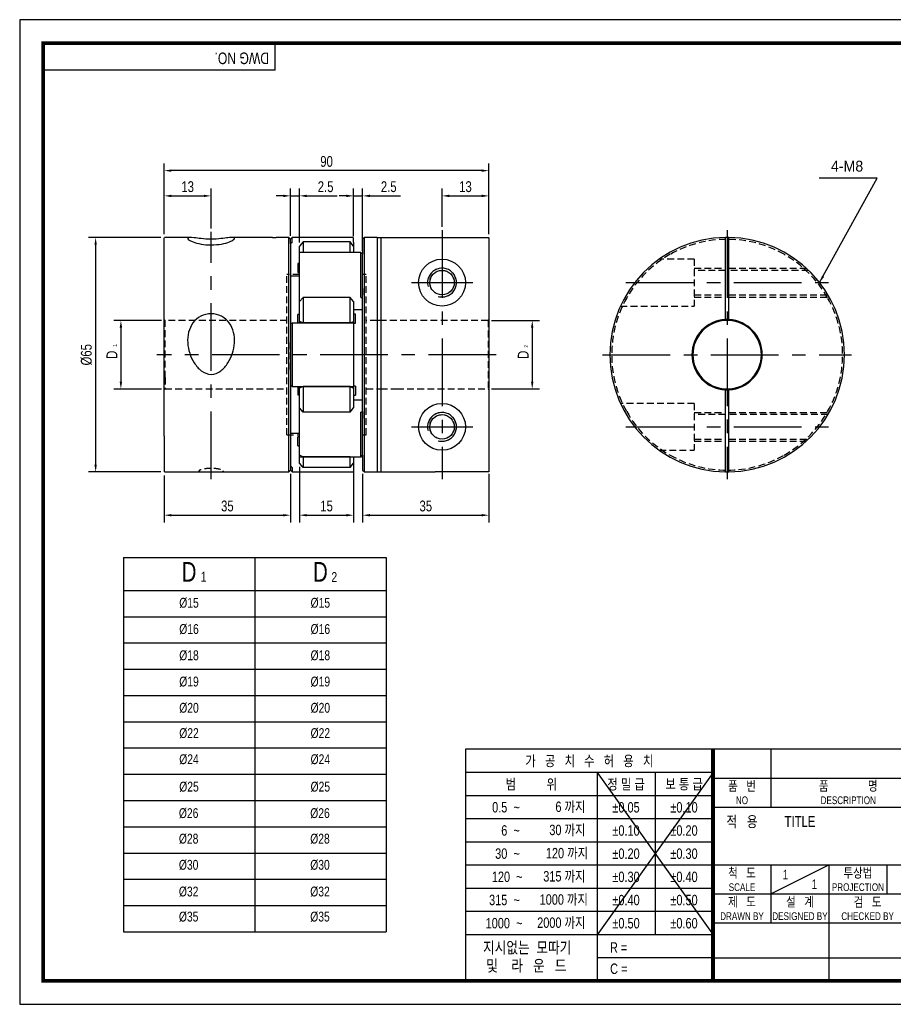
# Model space of a CAD drawing. Header units: millimetres. Extents: x 0 to 386, y 0 to 273.
# Tile 1 of 2: x 0 to 242, y 0 to 273. Entities that reach past the tile are written whole.
import ezdxf
from ezdxf.enums import TextEntityAlignment as Align

# ---------------------------------------------------------------- set-up
doc = ezdxf.new("R2010")
doc.units = ezdxf.units.MM
doc.header["$LTSCALE"] = 15
for name, pattern in [('CENTER', [2, 1.25, -0.25, 0.25, -0.25]), ('CENTER2', [1.125, 0.75, -0.125, 0.125, -0.125]), ('DASHED', [0.75, 0.5, -0.25]), ('HIDDEN', [0.375, 0.25, -0.125]), ('HIDDEN2', [0.1875, 0.125, -0.0625]), ('PHANTOM2', [1.25, 0.625, -0.125, 0.125, -0.125, 0.125, -0.125])]:
    doc.linetypes.add(name, pattern=pattern)
doc.layers.get('0').update_dxf_attribs({"linetype": 'CONTINUOUS'})
doc.layers.get('Defpoints').update_dxf_attribs({"linetype": 'CONTINUOUS'})
for name, color, linetype in [('BM', 2, 'CONTINUOUS'), ('C', 1, 'CENTER2'), ('CT', 1, 'CENTER'), ('D', 7, 'CONTINUOUS'), ('DIM', 7, 'CONTINUOUS'), ('H', 3, 'HIDDEN'), ('HD', 4, 'DASHED'), ('P', 4, 'PHANTOM2')]:
    doc.layers.add(name, color=color, linetype=linetype)
doc.styles.get("Standard").update_dxf_attribs({"font": 'Gulim.ttf', "width": 0.8, "height": 3})
doc.dimstyles.new('LIM', dxfattribs={"dimtxt": 2, "dimasz": 2, "dimexe": 2, "dimexo": 1, "dimgap": 1, "dimtad": 1, "dimdec": 3, "dimzin": 9, "dimdsep": 46, "dimtxsty": 'Standard', "dimcen": 3, "dimclrd": 1, "dimclre": 1, "dimadec": 0, "dimazin": 0, "dimtfac": 1, "dimtdec": 3, "dimtmove": 0, "dimatfit": 3, "dimfxl": 0, "dimtolj": 1, "dimtzin": 0, "dimarcsym": 0})

# ---------------------------------------------------------------- blocks, each defined once
blk = doc.blocks.new('*D8')
at = {"layer": 'Defpoints', "color": 0}
for p in [(95.05, 148.1), (130.05, 148.1), (130.05, 135.61)]:
    blk.add_point(p, dxfattribs=at)
at = {"layer": 'DIM', "color": 1, "lineweight": -2}
for p, q in [((95.05, 147.1), (95.05, 133.61)), ((130.05, 147.1), (130.05, 133.61)), ((97.05, 135.61), (128.05, 135.61))]:
    blk.add_line(p, q, dxfattribs=at)
at = {"layer": 'DIM', "color": 1}
for points in [[(97.05, 135.94), (97.05, 135.28), (95.05, 135.61)], [(128.05, 135.94), (128.05, 135.28), (130.05, 135.61)]]:
    blk.add_solid(points, dxfattribs=at)
at = {"layer": 'DIM', "color": 0, "insert": (112.55, 138.15), "char_height": 3, "attachment_point": 5}
blk.add_mtext('\\A1;35', dxfattribs=at)
blk = doc.blocks.new('*D9')
at = {"layer": 'Defpoints', "color": 0}
for p in [(77.55, 150), (92.55, 149.99), (92.55, 135.61)]:
    blk.add_point(p, dxfattribs=at)
at = {"layer": 'DIM', "color": 1, "lineweight": -2}
for p, q in [((77.55, 149), (77.55, 133.61)), ((92.55, 148.99), (92.55, 133.61)), ((79.55, 135.61), (90.55, 135.61))]:
    blk.add_line(p, q, dxfattribs=at)
at = {"layer": 'DIM', "color": 1}
for points in [[(79.55, 135.94), (79.55, 135.28), (77.55, 135.61)], [(90.55, 135.94), (90.55, 135.28), (92.55, 135.61)]]:
    blk.add_solid(points, dxfattribs=at)
at = {"layer": 'DIM', "color": 0, "insert": (85.05, 138.15), "char_height": 3, "attachment_point": 5}
blk.add_mtext('\\A1;15', dxfattribs=at)
blk = doc.blocks.new('*D10')
at = {"layer": 'Defpoints', "color": 0}
for p in [(40.05, 147.65), (75.05, 148.1), (75.05, 135.61)]:
    blk.add_point(p, dxfattribs=at)
at = {"layer": 'DIM', "color": 1, "lineweight": -2}
for p, q in [((40.05, 146.65), (40.05, 133.61)), ((75.05, 147.1), (75.05, 133.61)), ((42.05, 135.61), (73.05, 135.61))]:
    blk.add_line(p, q, dxfattribs=at)
at = {"layer": 'DIM', "color": 1}
for points in [[(42.05, 135.94), (42.05, 135.28), (40.05, 135.61)], [(73.05, 135.94), (73.05, 135.28), (75.05, 135.61)]]:
    blk.add_solid(points, dxfattribs=at)
at = {"layer": 'DIM', "color": 0, "insert": (57.55, 138.15), "char_height": 3, "attachment_point": 5}
blk.add_mtext('\\A1;35', dxfattribs=at)
blk = doc.blocks.new('*D11')
at = {"layer": 'Defpoints', "color": 0}
for p in [(40.1, 212.6), (21.05, 147.6), (40.1, 147.6)]:
    blk.add_point(p, dxfattribs=at)
at = {"layer": 'DIM', "color": 1, "lineweight": -2}
for p, q in [((39.1, 212.6), (19.05, 212.6)), ((21.05, 210.6), (21.05, 149.6)), ((39.1, 147.6), (19.05, 147.6))]:
    blk.add_line(p, q, dxfattribs=at)
at = {"layer": 'DIM', "color": 1}
for points in [[(20.71, 210.6), (21.38, 210.6), (21.05, 212.6)], [(20.71, 149.6), (21.38, 149.6), (21.05, 147.6)]]:
    blk.add_solid(points, dxfattribs=at)
at = {"layer": 'DIM', "color": 0, "insert": (18.51, 180.1), "char_height": 3, "attachment_point": 5, "rotation": 90}
blk.add_mtext('\\A1;%%C65', dxfattribs=at)
blk = doc.blocks.new('*D12')
at = {"layer": 'Defpoints', "color": 0}
for p in [(40.3, 189.6), (28.05, 170.6), (40.3, 170.6)]:
    blk.add_point(p, dxfattribs=at)
at = {"layer": 'DIM', "color": 1, "lineweight": -2}
for p, q in [((39.3, 189.6), (26.05, 189.6)), ((28.05, 187.6), (28.05, 172.6)), ((39.3, 170.6), (26.05, 170.6))]:
    blk.add_line(p, q, dxfattribs=at)
at = {"layer": 'DIM', "color": 1}
for points in [[(27.71, 187.6), (28.38, 187.6), (28.05, 189.6)], [(27.71, 172.6), (28.38, 172.6), (28.05, 170.6)]]:
    blk.add_solid(points, dxfattribs=at)
at = {"layer": 'DIM', "color": 0, "insert": (25.55, 180.1), "char_height": 3, "attachment_point": 5, "rotation": 90}
blk.add_mtext('\\A1;D', dxfattribs=at)
blk = doc.blocks.new('*D13')
at = {"layer": 'Defpoints', "color": 0}
for p in [(40.05, 231.15), (40.05, 212.55), (130.05, 212.55)]:
    blk.add_point(p, dxfattribs=at)
at = {"layer": 'DIM', "color": 1, "lineweight": -2}
for p, q in [((40.05, 213.55), (40.05, 233.15)), ((130.05, 213.55), (130.05, 233.15)), ((128.05, 231.15), (42.05, 231.15))]:
    blk.add_line(p, q, dxfattribs=at)
at = {"layer": 'DIM', "color": 1}
for points in [[(42.05, 231.48), (42.05, 230.81), (40.05, 231.15)], [(128.05, 231.48), (128.05, 230.81), (130.05, 231.15)]]:
    blk.add_solid(points, dxfattribs=at)
at = {"layer": 'DIM', "color": 0, "insert": (85.05, 233.68), "char_height": 3, "attachment_point": 5}
blk.add_mtext('\\A1;90', dxfattribs=at)
blk = doc.blocks.new('*D14')
at = {"layer": 'Defpoints', "color": 0}
for p in [(95.05, 224.15), (92.55, 211.96), (95.05, 207.95)]:
    blk.add_point(p, dxfattribs=at)
at = {"layer": 'DIM', "color": 1, "lineweight": -2}
for p, q in [((90.55, 224.15), (88.55, 224.15)), ((92.55, 212.96), (92.55, 226.15)), ((92.55, 224.15), (95.05, 224.15)), ((95.05, 208.95), (95.05, 226.15)), ((97.05, 224.15), (105.51, 224.15))]:
    blk.add_line(p, q, dxfattribs=at)
at = {"layer": 'DIM', "color": 1}
for points in [[(90.55, 224.48), (90.55, 223.81), (92.55, 224.15)], [(97.05, 224.48), (97.05, 223.81), (95.05, 224.15)]]:
    blk.add_solid(points, dxfattribs=at)
at = {"layer": 'DIM', "color": 0, "insert": (102.28, 226.68), "char_height": 3, "attachment_point": 5}
blk.add_mtext('\\A1;2.5', dxfattribs=at)
blk = doc.blocks.new('*D15')
at = {"layer": 'Defpoints', "color": 0}
for p in [(77.55, 224.15), (75.05, 212.1), (77.55, 210.21)]:
    blk.add_point(p, dxfattribs=at)
at = {"layer": 'DIM', "color": 1, "lineweight": -2}
for p, q in [((73.05, 224.15), (71.05, 224.15)), ((75.05, 213.1), (75.05, 226.15)), ((75.05, 224.15), (77.55, 224.15)), ((77.55, 211.21), (77.55, 226.15)), ((79.55, 224.15), (88.01, 224.15))]:
    blk.add_line(p, q, dxfattribs=at)
at = {"layer": 'DIM', "color": 1}
for points in [[(73.05, 224.48), (73.05, 223.81), (75.05, 224.15)], [(79.55, 224.48), (79.55, 223.81), (77.55, 224.15)]]:
    blk.add_solid(points, dxfattribs=at)
at = {"layer": 'DIM', "color": 0, "insert": (84.78, 226.68), "char_height": 3, "attachment_point": 5}
blk.add_mtext('\\A1;2.5', dxfattribs=at)
blk = doc.blocks.new('*D16')
at = {"layer": 'Defpoints', "color": 0}
for p in [(53.05, 224.15), (53.05, 214.15), (40.05, 212.55)]:
    blk.add_point(p, dxfattribs=at)
at = {"layer": 'DIM', "color": 1, "lineweight": -2}
for p, q in [((40.05, 213.55), (40.05, 226.15)), ((42.05, 224.15), (51.05, 224.15)), ((53.05, 215.15), (53.05, 226.15))]:
    blk.add_line(p, q, dxfattribs=at)
at = {"layer": 'DIM', "color": 1}
for points in [[(42.05, 224.48), (42.05, 223.81), (40.05, 224.15)], [(51.05, 224.48), (51.05, 223.81), (53.05, 224.15)]]:
    blk.add_solid(points, dxfattribs=at)
at = {"layer": 'DIM', "color": 0, "insert": (46.55, 226.69), "char_height": 3, "attachment_point": 5}
blk.add_mtext('\\A1;13', dxfattribs=at)
blk = doc.blocks.new('*D17')
at = {"layer": 'Defpoints', "color": 0}
for p in [(129.8, 189.59), (129.8, 170.62), (142.05, 170.62)]:
    blk.add_point(p, dxfattribs=at)
at = {"layer": 'DIM', "color": 1, "lineweight": -2}
for p, q in [((130.8, 189.59), (144.05, 189.59)), ((142.05, 187.59), (142.05, 172.62)), ((130.8, 170.62), (144.05, 170.62))]:
    blk.add_line(p, q, dxfattribs=at)
at = {"layer": 'DIM', "color": 1}
for points in [[(141.71, 187.59), (142.38, 187.59), (142.05, 189.59)], [(141.71, 172.62), (142.38, 172.62), (142.05, 170.62)]]:
    blk.add_solid(points, dxfattribs=at)
at = {"layer": 'DIM', "color": 0, "insert": (139.55, 180.1), "char_height": 3, "attachment_point": 5, "rotation": 90}
blk.add_mtext('\\A1;D', dxfattribs=at)
blk = doc.blocks.new('*D18')
at = {"layer": 'Defpoints', "color": 0}
for p in [(130.05, 224.15), (117.05, 214.6), (130.05, 212.55)]:
    blk.add_point(p, dxfattribs=at)
at = {"layer": 'DIM', "color": 1, "lineweight": -2}
for p, q in [((117.05, 215.6), (117.05, 226.15)), ((119.05, 224.15), (128.05, 224.15)), ((130.05, 213.55), (130.05, 226.15))]:
    blk.add_line(p, q, dxfattribs=at)
at = {"layer": 'DIM', "color": 1}
for points in [[(119.05, 224.48), (119.05, 223.81), (117.05, 224.15)], [(128.05, 224.48), (128.05, 223.81), (130.05, 224.15)]]:
    blk.add_solid(points, dxfattribs=at)
at = {"layer": 'DIM', "color": 0, "insert": (123.55, 226.69), "char_height": 3, "attachment_point": 5}
blk.add_mtext('\\A1;13', dxfattribs=at)

msp = doc.modelspace()

# ---------------------------------------------------------------- linework, layer by layer
for p, q in [((70.7682, 259.002), (70.7682, 266.5)), ((70.7682, 259.002), (6.5, 259.002)), ((28.723, 123.8506), (101.523, 123.8506)), ((28.723, 123.8506), (28.723, 56.5106)), ((101.523, 123.8506), (101.523, 20.0989)), ((123.5985, 70.7682), (123.5985, 6.5)), ((192.1512, 70.7682), (123.5985, 70.7682)), ((379.6, 70.7682), (192.1512, 70.7682)), ((192.1512, 70.7682), (192.1512, 6.5)), ((208.2182, 70.7682), (208.2182, 54.7011)), ((192.1512, 64.2583), (123.5985, 64.2583)), ((192.1512, 64.2583), (160.0171, 19.2706)), ((160.0171, 64.2583), (192.1512, 19.2706)), ((160.0171, 64.2583), (160.0171, 6.5)), ((176.0841, 64.2583), (176.0841, 19.2706)), ((192.1512, 62.7346), (379.6, 62.7346)), ((192.1512, 57.8315), (123.5985, 57.8315)), ((192.1512, 54.7011), (379.6, 54.7011)), ((192.1512, 51.4047), (123.5985, 51.4047)), ((192.1512, 44.9779), (123.5985, 44.9779)), ((192.1512, 38.5511), (123.5985, 38.5511)), ((192.1512, 38.6341), (379.6, 38.6341)), ((208.2182, 30.6006), (224.2853, 38.6341)), ((208.2182, 38.6341), (208.2182, 22.567)), ((224.2853, 38.6341), (224.2853, 6.5)), ((240.3523, 38.6341), (240.3523, 30.6006)), ((192.1512, 32.1242), (123.5985, 32.1242)), ((192.1512, 30.6006), (288.5534, 30.6006)), ((192.1512, 25.6974), (123.5985, 25.6974)), ((192.1512, 22.567), (379.6, 22.567)), ((192.1512, 19.2706), (123.5985, 19.2706)), ((192.1512, 12.8438), (160.0171, 12.8438)), ((192.1512, 12.8438), (288.5534, 12.8438))]:
    msp.add_line(p, q)
at = {"color": 4}
for p, q in [((65.123, 123.8506), (65.123, 20.0989)), ((28.723, 114.7506), (101.523, 114.7506))]:
    msp.add_line(p, q, dxfattribs=at)
at = {"color": 1}
for p, q in [((28.723, 107.4706), (101.523, 107.4706)), ((28.723, 100.1906), (101.523, 100.1906)), ((28.723, 92.9106), (101.523, 92.9106)), ((28.723, 85.6306), (101.523, 85.6306)), ((28.723, 78.3506), (101.523, 78.3506)), ((28.723, 71.0706), (101.523, 71.0706)), ((28.723, 63.7906), (101.523, 63.7906)), ((28.723, 56.5106), (101.523, 56.5106)), ((28.9616, 56.5106), (101.523, 56.5106)), ((28.723, 49.2306), (101.523, 49.2306)), ((28.723, 41.9506), (101.523, 41.9506)), ((28.723, 34.6667), (101.523, 34.6667)), ((28.723, 27.3828), (101.523, 27.3828))]:
    msp.add_line(p, q, dxfattribs=at)
at = {"color": 0}
msp.add_line((28.723, 20.0989), (101.523, 20.0989), dxfattribs=at)
msp.add_lwpolyline([(386.1, 273), (0, 273), (0, 0), (386.1, 0)], close=True)
msp.add_lwpolyline([(379.6, 266.5, 1.04, 1.04, 0), (6.5, 266.5, 1.04, 1.04, 0), (6.5, 6.5, 1.04, 1.04, 0), (379.6, 6.5, 1.04, 1.04, 0)], format="xyseb", close=True)
at = {"const_width": 1.0711}
msp.add_lwpolyline([(192.1512, 6.5), (192.1512, 70.7682)], dxfattribs=at)
at = {"layer": 'BM', "linetype": 'Continuous'}
for p, q in [((40.0483, 157.5146), (40.0483, 212.5539)), ((47.2845, 212.6039), (40.0983, 212.6039)), ((70.0483, 212.6039), (58.8131, 212.6039)), ((74.5483, 212.6039), (71.0483, 212.6039)), ((74.5483, 147.6039), (74.5483, 212.6039)), ((75.0483, 212.1039), (74.5483, 212.6039)), ((75.5483, 212.6039), (75.0483, 212.1039)), ((75.0483, 210.9451), (75.0483, 212.1039)), ((75.4848, 211.3329), (75.0483, 210.9451)), ((75.0483, 210.9451), (75.0483, 188.6372)), ((92.4983, 212.6039), (75.5483, 212.6039)), ((75.5483, 211.4071), (75.5483, 212.6039)), ((78.5483, 211.3893), (77.5483, 210.2119)), ((77.5483, 208.374), (77.5483, 210.2119)), ((78.5483, 211.3893), (78.5483, 208.45)), ((91.5483, 211.3893), (78.5483, 211.3893)), ((91.5483, 208.45), (91.5483, 211.3893)), ((92.5483, 210.2119), (91.5483, 211.3893)), ((92.5483, 211.3589), (92.5483, 212.5539)), ((92.5483, 211.3589), (92.5483, 210.2273)), ((92.5483, 210.2119), (92.5483, 208.424)), ((95.5483, 212.6039), (95.0483, 212.1039)), ((95.0483, 212.1039), (95.0483, 207.9459)), ((95.5483, 147.6039), (95.5483, 212.6039)), ((99.0483, 212.6039), (95.5483, 212.6039)), ((99.0483, 212.6039), (99.0483, 147.6039)), ((99.0483, 212.6001), (100.0483, 212.6001)), ((100.0483, 212.6001), (129.9983, 212.6001)), ((100.0483, 212.6001), (100.0483, 147.6039)), ((130.0483, 212.55), (130.0483, 147.6578)), ((195.5705, 212.6001), (195.5705, 212.55)), ((195.5705, 189.8411), (195.5705, 212.55)), ((196.5705, 212.55), (196.5705, 212.6001)), ((196.5705, 189.8411), (196.5705, 212.55)), ((77.5483, 196.035), (77.5483, 208.374)), ((94.555, 208.424), (77.5983, 208.424)), ((78.5483, 208.45), (78.4973, 208.424)), ((91.5483, 208.45), (78.5483, 208.45)), ((91.5993, 208.424), (91.5483, 208.45)), ((94.5483, 196.0596), (94.5483, 208.4176)), ((94.6119, 208.3858), (95.0483, 207.9459)), ((95.0483, 195.878), (95.0483, 207.9459)), ((75.0483, 201.9749), (77.5483, 201.9749)), ((77.5483, 194.8454), (77.5483, 196.035)), ((78.5483, 196.002), (77.5483, 194.8454)), ((77.5483, 189.3643), (77.5483, 194.8454)), ((91.5483, 196.002), (78.5483, 196.002)), ((78.5483, 196.002), (78.5483, 188.906)), ((91.5483, 188.906), (91.5483, 196.002)), ((92.5483, 194.8454), (91.5483, 196.002)), ((92.5483, 194.8454), (92.5483, 189.3643)), ((95.0483, 195.878), (94.6119, 195.9864)), ((95.0483, 164.3298), (95.0483, 195.878)), ((77.5483, 191.2534), (77.0483, 191.2534)), ((77.0483, 188.8789), (77.0483, 191.2534)), ((92.5483, 192.6594), (95.0483, 192.6594)), ((93.0483, 191.3539), (92.5483, 191.3539)), ((93.0483, 188.8539), (93.0483, 191.3539)), ((75.0483, 188.6372), (75.4848, 188.8716)), ((75.0483, 188.6372), (75.0483, 171.5706)), ((92.4983, 188.8789), (75.5117, 188.8789)), ((75.5483, 188.8423), (75.5483, 171.3655)), ((78.5483, 188.906), (77.5483, 189.3643)), ((77.5483, 188.8789), (77.5483, 189.3643)), ((91.5483, 188.906), (78.5483, 188.906)), ((78.5483, 188.906), (78.5483, 188.8789)), ((91.5483, 188.906), (92.5483, 189.3643)), ((91.5483, 188.8789), (91.5483, 188.906)), ((92.5483, 189.3643), (92.5483, 188.8289)), ((92.5483, 188.8539), (93.0483, 188.8539)), ((92.5483, 188.8289), (92.5483, 171.3789)), ((100.0483, 189.5907), (99.0483, 189.5907)), ((195.5705, 189.8411), (195.5705, 189.5907)), ((196.5705, 189.5907), (196.5705, 189.8411)), ((75.0483, 171.5706), (75.0483, 149.2627)), ((75.4848, 171.3362), (75.0483, 171.5706)), ((75.5114, 171.3289), (92.4983, 171.3289)), ((77.0483, 171.3289), (77.0483, 168.9544)), ((77.5483, 170.8435), (77.5483, 171.3289)), ((78.5483, 171.3018), (77.5483, 170.8435)), ((77.5483, 165.3624), (77.5483, 170.8435)), ((78.5483, 171.3289), (78.5483, 171.3018)), ((91.5483, 171.3018), (78.5483, 171.3018)), ((78.5483, 171.3018), (78.5483, 164.2058)), ((91.5483, 171.3018), (91.5483, 171.3289)), ((91.5483, 164.2058), (91.5483, 171.3018)), ((91.5483, 171.3018), (92.5483, 170.8435)), ((92.5483, 171.3789), (92.5483, 170.8435)), ((93.0483, 171.3539), (92.5483, 171.3539)), ((92.5483, 170.8435), (92.5483, 165.3624)), ((93.0483, 171.3539), (93.0483, 168.8539)), ((99.0483, 170.6171), (100.0483, 170.6171)), ((195.5705, 170.6171), (195.5705, 170.3667)), ((195.5705, 147.6578), (195.5705, 170.3667)), ((196.5705, 170.3667), (196.5705, 170.6171)), ((196.5705, 147.6578), (196.5705, 170.3667)), ((77.0483, 168.9544), (77.5483, 168.9544)), ((92.5483, 168.8539), (93.0483, 168.8539)), ((95.0483, 167.5484), (92.5483, 167.5484)), ((78.5483, 164.2058), (77.5483, 165.3624)), ((77.5483, 164.1728), (77.5483, 165.3559)), ((77.5483, 151.8337), (77.5483, 164.1728)), ((91.5483, 164.2058), (78.5483, 164.2058)), ((91.5483, 164.2058), (92.5483, 165.3624)), ((94.5483, 151.7902), (94.5483, 164.1482)), ((94.6119, 164.2214), (95.0483, 164.3298)), ((95.0483, 152.2619), (95.0483, 164.3298)), ((40.0483, 157.5146), (40.0483, 156.8075)), ((40.0483, 156.8075), (40.0483, 147.6539)), ((77.5483, 158.2329), (75.0483, 158.2329)), ((77.5483, 157.3123), (77.0483, 157.3123)), ((77.0483, 154.8123), (77.0483, 157.3123)), ((77.0483, 154.8123), (77.5483, 154.8123)), ((77.5483, 149.9958), (77.5483, 151.8337)), ((77.5983, 151.7837), (94.5547, 151.7837)), ((78.5483, 151.7578), (78.4973, 151.7837)), ((91.5483, 151.7578), (78.5483, 151.7578)), ((78.5483, 151.7578), (78.5483, 148.8185)), ((91.5483, 151.7578), (91.5993, 151.7837)), ((91.5483, 148.8185), (91.5483, 151.7578)), ((92.5483, 151.7837), (92.5483, 149.9958)), ((95.0483, 152.2619), (94.6119, 151.822)), ((95.0483, 152.2619), (95.0483, 148.1039)), ((40.0983, 147.6039), (51.4174, 147.6039)), ((54.6674, 147.6039), (74.5483, 147.6039)), ((74.5483, 147.6039), (75.0483, 148.1039)), ((75.0483, 149.2627), (75.4848, 148.8749)), ((75.0483, 149.2627), (75.0483, 148.1039)), ((75.0483, 148.1039), (75.5483, 147.6039)), ((75.5483, 148.8007), (75.5483, 147.6039)), ((75.5483, 147.6039), (92.4983, 147.6039)), ((78.5483, 148.8185), (77.5483, 149.9958)), ((91.5483, 148.8185), (78.5483, 148.8185)), ((91.5483, 148.8185), (92.5483, 149.9958)), ((92.5483, 149.9915), (92.5483, 148.8489)), ((92.5483, 148.8489), (92.5483, 147.6539)), ((95.0483, 148.1039), (95.5483, 147.6039)), ((95.5483, 147.6039), (99.0483, 147.6039)), ((99.0483, 147.6077), (100.0483, 147.6077)), ((100.0483, 147.6039), (115.1923, 147.6039)), ((129.9983, 147.6077), (115.1905, 147.6077)), ((115.1905, 147.6077), (115.1923, 147.6039)), ((195.5705, 147.6578), (195.5705, 147.6077)), ((196.5705, 147.6077), (196.5705, 147.6578))]:
    msp.add_line(p, q, dxfattribs=at)
at = {"layer": 'BM'}
for p, q in [((70.0483, 212.6039), (71.0483, 212.6039)), ((77.0483, 205.3955), (77.0483, 202.8955)), ((77.5483, 205.3955), (77.0483, 205.3955)), ((77.0483, 202.8955), (77.5483, 202.8955))]:
    msp.add_line(p, q, dxfattribs=at)
at = {"layer": 'BM', "linetype": 'HIDDEN2'}
for p, q in [((75.0483, 210.9451), (75.4848, 211.3329)), ((96.0483, 202.3539), (95.0483, 202.3539)), ((96.0483, 157.8539), (96.0483, 202.3539)), ((95.0483, 198.4581), (95.0483, 195.878)), ((94.6119, 195.9864), (95.0483, 195.878)), ((75.4848, 188.8716), (75.0483, 188.6372)), ((75.5117, 188.8789), (75.5114, 188.8789)), ((78.5483, 188.906), (77.5483, 189.3643)), ((91.5483, 188.906), (92.5483, 189.3643)), ((75.0483, 176.019), (75.0483, 184.1888)), ((78.5483, 164.2058), (77.5483, 165.3624)), ((91.5483, 164.2058), (92.5483, 165.3624)), ((95.0483, 164.3298), (94.6119, 164.2214)), ((95.0483, 164.3298), (95.0483, 161.7497)), ((95.0483, 157.8539), (96.0483, 157.8539)), ((78.4973, 151.7837), (77.5483, 152.2662)), ((94.5547, 151.7837), (94.555, 151.7837)), ((94.6119, 151.822), (95.0483, 152.2619)), ((75.4848, 148.8749), (75.0483, 149.2627))]:
    msp.add_line(p, q, dxfattribs=at)
at = {"layer": 'BM', "linetype": 'Continuous'}
for centre, radius in [((117.0483, 200.1039), 6.5), ((117.0483, 200.1039), 3.4), ((117.0483, 160.1039), 6.5), ((117.0483, 160.1039), 3.4)]:
    msp.add_circle(centre, radius, dxfattribs=at)
at = {"layer": 'BM', "linetype": 'HIDDEN2'}
for centre in [(117.0483, 200.1039), (117.0483, 160.1039)]:
    msp.add_circle(centre, 3.4, dxfattribs=at)
at = {"layer": 'BM', "linetype": 'Continuous'}
for centre, radius, start, end in [((129.9983, 212.5501), 0.05, 359.996489, 89.996719), ((196.0705, 180.1039), 32.5, 90.881508, 269.118492), ((196.0705, 180.1039), 32.5, 89.118492, 90.881508), ((196.0705, 180.1039), 32.5, 270.881508, 89.118492), ((77.5983, 208.374), 0.05, 90, 180), ((117.0483, 200.1039), 4, 255, 195), ((94.636, 196.0716), 0.0885, 187.806734, 254.169167), ((92.4983, 188.8289), 0.05, 0, 90), ((196.0705, 180.1039), 9.75, 92.939534, 267.060466), ((196.0705, 180.1039), 9.5, 93.016961, 266.983039), ((196.0705, 180.1039), 9.5, 86.983039, 93.016961), ((196.0705, 180.1039), 9.75, 272.939534, 87.060466), ((196.0705, 180.1039), 9.5, 273.016961, 86.983039), ((92.4983, 171.3789), 0.05, 270, 0), ((196.0705, 180.1039), 9.5, 266.983039, 273.016961), ((94.6359, 164.1363), 0.0884, 105.778905, 172.245195), ((117.0483, 160.1039), 4, 255, 195), ((77.5983, 151.8337), 0.05, 180, 270), ((129.9983, 147.6577), 0.05, 270.003504, 0.003287), ((196.0705, 180.1039), 32.5, 269.118492, 270.881508)]:
    msp.add_arc(centre, radius, start, end, dxfattribs=at)
at = {"layer": 'BM', "linetype": 'HIDDEN2'}
for centre in [(117.0483, 200.1039), (117.0483, 160.1039)]:
    msp.add_arc(centre, 4, 255, 195, dxfattribs=at)
at = {"layer": 'BM', "linetype": 'Continuous'}
for points, knots in [([(53.0483, 212.1464), (54.0481, 212.1464), (54.9886, 212.2181), (56.5651, 212.3827), (57.1995, 212.4689), (58.2553, 212.584), (58.6624, 212.6131), (59.2707, 212.5894), (59.463, 212.5358), (59.5887, 212.3388), (59.5201, 212.1917), (59.0622, 211.8292), (58.6645, 211.6092), (57.5396, 211.178), (56.7941, 210.9625), (55.0714, 210.6517), (54.0866, 210.5572), (52.1053, 210.5517), (51.1197, 210.6401), (49.3801, 210.9435), (48.6233, 211.1566), (46.8777, 211.8143), (46.4501, 212.2305), (46.685, 212.6337), (47.3103, 212.6415), (48.8854, 212.4704), (49.5278, 212.3833), (51.0921, 212.2196), (52.0485, 212.1464), (53.0483, 212.1464)], [0, 0, 0, 0, 0.0625, 0.0625, 0.125, 0.125, 0.1875, 0.1875, 0.25, 0.25, 0.3125, 0.3125, 0.375, 0.375, 0.4375, 0.4375, 0.5, 0.5, 0.5625, 0.5625, 0.625, 0.625, 0.75, 0.75, 0.875, 0.875, 0.9375, 0.9375, 1, 1, 1, 1]), ([(75.4848, 211.3329), (75.4924, 211.3397), (75.5004, 211.3473), (75.5081, 211.3552), (75.5159, 211.3631), (75.5236, 211.3715), (75.5304, 211.3795), (75.5341, 211.3839), (75.5376, 211.3883), (75.5405, 211.3923), (75.5428, 211.3955), (75.5448, 211.3985), (75.5461, 211.4011), (75.5473, 211.4032), (75.548, 211.405), (75.5482, 211.4063), (75.5483, 211.4066), (75.5483, 211.4069), (75.5483, 211.4071)], [0, 0, 0, 0, 0.29044857, 0.29044857, 0.29044857, 0.58261744, 0.58261744, 0.58261744, 0.74250675, 0.74250675, 0.74250675, 0.87014675, 0.87014675, 0.87014675, 0.97783709, 0.97783709, 0.97783709, 1, 1, 1, 1]), ([(94.6119, 208.3858), (94.6042, 208.3936), (94.5962, 208.4007), (94.5885, 208.4067), (94.5807, 208.4126), (94.573, 208.4177), (94.5663, 208.4208), (94.5625, 208.4225), (94.559, 208.4237), (94.5561, 208.424), (94.5538, 208.4242), (94.5519, 208.4239), (94.5505, 208.4229), (94.5493, 208.422), (94.5486, 208.4207), (94.5484, 208.4188), (94.5483, 208.4184), (94.5483, 208.418), (94.5483, 208.4176)], [0, 0, 0, 0, 0.29044857, 0.29044857, 0.29044857, 0.58261744, 0.58261744, 0.58261744, 0.74250675, 0.74250675, 0.74250675, 0.87014675, 0.87014675, 0.87014675, 0.97783709, 0.97783709, 0.97783709, 1, 1, 1, 1]), ([(53.0483, 191.4625), (54.0444, 191.4625), (55.023, 191.2242), (56.7521, 190.3434), (57.5023, 189.6988), (59.2294, 187.3713), (59.6506, 185.359), (59.4033, 181.4545), (58.782, 179.5206), (57.1941, 177.0227), (56.5527, 176.2593), (54.9846, 175.074), (54.0201, 174.6662), (52.0491, 174.6733), (51.085, 175.089), (49.5261, 176.2784), (48.883, 177.0493), (47.3154, 179.5277), (46.688, 181.4764), (46.5085, 184.4044), (46.58, 185.3837), (47.0496, 187.2642), (47.4515, 188.16), (48.5919, 189.6943), (49.3431, 190.3419), (51.0671, 191.2217), (52.0523, 191.4625), (53.0483, 191.4625)], [0, 0, 0, 0, 0.0625, 0.0625, 0.125, 0.125, 0.25, 0.25, 0.375, 0.375, 0.4375, 0.4375, 0.5, 0.5, 0.5625, 0.5625, 0.625, 0.625, 0.75, 0.75, 0.8125, 0.8125, 0.875, 0.875, 0.9375, 0.9375, 1, 1, 1, 1]), ([(75.5483, 188.8423), (75.5483, 188.8466), (75.5477, 188.8508), (75.5466, 188.8545), (75.5454, 188.8582), (75.5438, 188.8615), (75.5419, 188.8643), (75.5391, 188.8682), (75.5357, 188.8713), (75.532, 188.8736), (75.5269, 188.8767), (75.521, 188.8783), (75.5151, 188.8788), (75.5077, 188.8793), (75.4998, 188.878), (75.4921, 188.875), (75.4896, 188.874), (75.4872, 188.8729), (75.4848, 188.8716)], [0, 0, 0, 0, 0.11632585, 0.11632585, 0.11632585, 0.2316964, 0.2316964, 0.2316964, 0.3949426, 0.3949426, 0.3949426, 0.62209261, 0.62209261, 0.62209261, 0.90928366, 0.90928366, 0.90928366, 1, 1, 1, 1]), ([(75.4848, 171.3362), (75.4924, 171.3321), (75.5004, 171.3296), (75.5081, 171.329), (75.5159, 171.3284), (75.5236, 171.3297), (75.5304, 171.3333), (75.5341, 171.3353), (75.5376, 171.3381), (75.5405, 171.3417), (75.5428, 171.3445), (75.5448, 171.348), (75.5461, 171.352), (75.5473, 171.3553), (75.548, 171.3591), (75.5482, 171.363), (75.5483, 171.3638), (75.5483, 171.3646), (75.5483, 171.3655)], [0, 0, 0, 0, 0.29044857, 0.29044857, 0.29044857, 0.58261744, 0.58261744, 0.58261744, 0.74250675, 0.74250675, 0.74250675, 0.87014675, 0.87014675, 0.87014675, 0.97783709, 0.97783709, 0.97783709, 1, 1, 1, 1]), ([(94.5483, 151.7902), (94.5483, 151.788), (94.5489, 151.7863), (94.55, 151.7853), (94.5512, 151.7842), (94.5528, 151.7837), (94.5547, 151.7837), (94.5575, 151.7838), (94.5609, 151.7847), (94.5646, 151.7863), (94.5698, 151.7884), (94.5756, 151.7919), (94.5815, 151.796), (94.589, 151.8012), (94.5969, 151.8077), (94.6045, 151.8149), (94.607, 151.8171), (94.6094, 151.8195), (94.6119, 151.822)], [0, 0, 0, 0, 0.11632585, 0.11632585, 0.11632585, 0.2316964, 0.2316964, 0.2316964, 0.3949426, 0.3949426, 0.3949426, 0.62209261, 0.62209261, 0.62209261, 0.90928366, 0.90928366, 0.90928366, 1, 1, 1, 1]), ([(51.4157, 147.6039), (51.48, 147.6039), (51.5461, 147.604), (52.0398, 147.6055), (52.5393, 147.6094), (53.5596, 147.6094), (54.0662, 147.6054), (54.5522, 147.604), (54.6136, 147.6039), (54.6734, 147.6039)], [0.427526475, 0.427526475, 0.427526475, 0.427526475, 0.4375, 0.4375, 0.5, 0.5, 0.5625, 0.5625, 0.571795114, 0.571795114, 0.571795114, 0.571795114]), ([(75.5483, 148.8007), (75.5483, 148.8019), (75.5477, 148.8037), (75.5466, 148.8059), (75.5454, 148.8081), (75.5438, 148.8107), (75.5419, 148.8135), (75.5391, 148.8175), (75.5357, 148.8219), (75.532, 148.8264), (75.5269, 148.8326), (75.521, 148.8391), (75.5151, 148.8454), (75.5077, 148.8533), (75.4998, 148.8611), (75.4921, 148.8682), (75.4896, 148.8705), (75.4872, 148.8727), (75.4848, 148.8749)], [0, 0, 0, 0, 0.11632585, 0.11632585, 0.11632585, 0.2316964, 0.2316964, 0.2316964, 0.3949426, 0.3949426, 0.3949426, 0.62209261, 0.62209261, 0.62209261, 0.90928366, 0.90928366, 0.90928366, 1, 1, 1, 1])]:
    msp.add_open_spline(points, degree=3, knots=knots, dxfattribs=at)
at = {"layer": 'BM', "linetype": 'HIDDEN2'}
for points, knots in [([(53.0483, 148.6088), (52.0194, 148.6088), (51.0593, 148.4624), (49.8674, 148.1212), (49.619, 147.9454), (49.6832, 147.7081), (49.9799, 147.6421), (50.789, 147.6072), (51.0772, 147.604), (51.4157, 147.6039)], [0, 0, 0, 0, 0.125, 0.125, 0.25, 0.25, 0.375, 0.375, 0.427526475, 0.427526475, 0.427526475, 0.427526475]), ([(54.6734, 147.6039), (55.0162, 147.6039), (55.3088, 147.6072), (56.1155, 147.6422), (56.4157, 147.7095), (56.476, 147.9462), (56.2216, 148.1237), (55.0404, 148.4612), (54.0772, 148.6088), (53.0483, 148.6088)], [0.571795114, 0.571795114, 0.571795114, 0.571795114, 0.625, 0.625, 0.75, 0.75, 0.875, 0.875, 1, 1, 1, 1])]:
    msp.add_open_spline(points, degree=3, knots=knots, dxfattribs=at)
msp.add_open_spline([(75.4848, 148.8749), (75.4898, 148.8704), (75.495, 148.8655), (75.5002, 148.8605)], degree=3, dxfattribs=at)
at = {"layer": 'C'}
msp.add_line((192.1512, 64.2583), (192.1512, 64.215), dxfattribs=at)
at = {"layer": 'CT'}
for p, q in [((53.0445, 145.6093), (53.0483, 214.1464)), ((117.0483, 214.6001), (117.0483, 145.6077)), ((196.0705, 214.6039), (196.0705, 145.6039)), ((108.5483, 200.1039), (125.5483, 200.1039)), ((167.9591, 200.1039), (224.1819, 200.1039)), ((132.0483, 180.1039), (38.0483, 180.1039)), ((161.5705, 180.1039), (230.5705, 180.1039)), ((108.5483, 160.1039), (125.5483, 160.1039)), ((167.9591, 160.1039), (224.1819, 160.1039))]:
    msp.add_line(p, q, dxfattribs=at)
at = {"layer": 'DIM', "color": 0}
msp.add_line((28.723, 56.5106), (28.723, 20.0989), dxfattribs=at)
at = {"layer": 'H'}
msp.add_line((192.1512, 64.1066), (192.1512, 64.0524), dxfattribs=at)
at = {"layer": 'HD', "linetype": 'HIDDEN2'}
for p, q in [((186.9705, 206.6039), (177.2428, 206.6039)), ((186.9705, 206.6039), (186.9705, 193.6039)), ((74.0483, 157.8539), (74.0483, 202.3539)), ((77.5483, 202.3539), (74.0483, 202.3539)), ((195.5705, 203.5039), (186.9705, 203.5039)), ((218.6328, 203.5039), (196.5705, 203.5039)), ((186.9705, 196.7039), (195.5705, 196.7039)), ((196.5705, 196.7039), (224.0114, 196.7039)), ((166.507, 193.6039), (186.9705, 193.6039)), ((40.2983, 189.6039), (40.0483, 189.8539)), ((40.2983, 173.7492), (40.2983, 189.6039)), ((74.0483, 189.6039), (40.2983, 189.6039)), ((99.0483, 189.6039), (96.0483, 189.6039)), ((129.7983, 189.5907), (100.0483, 189.5907)), ((129.7983, 189.5907), (100.0483, 189.5907)), ((130.0483, 189.8411), (129.7983, 189.5907)), ((129.7983, 189.5907), (129.7983, 170.6171)), ((40.2983, 173.7492), (40.2983, 170.6039)), ((40.0483, 170.3539), (40.2983, 170.6039)), ((40.2983, 170.6039), (74.0483, 170.6039)), ((96.0483, 170.6039), (99.0483, 170.6039)), ((100.0483, 170.6039), (104.5769, 170.6039)), ((104.5708, 170.6171), (129.7983, 170.6171)), ((104.5708, 170.6171), (129.7983, 170.6171)), ((129.7983, 170.6171), (130.0483, 170.3667)), ((186.9705, 166.6039), (166.5147, 166.6039)), ((186.9705, 166.6039), (186.9705, 153.6039)), ((195.5705, 163.5039), (186.9705, 163.5039)), ((224.0097, 163.5039), (196.5705, 163.5039)), ((74.0483, 157.8539), (77.5483, 157.8539)), ((186.9705, 156.7039), (195.5705, 156.7039)), ((196.5705, 156.7039), (218.6247, 156.7039)), ((177.2556, 153.6039), (186.9705, 153.6039))]:
    msp.add_line(p, q, dxfattribs=at)
at = {"layer": 'HD', "color": 1, "linetype": 'HIDDEN2'}
for p, q in [((186.9705, 204.1039), (195.5705, 204.1039)), ((196.5705, 204.1039), (217.9851, 204.1039)), ((186.9705, 196.1039), (195.5705, 196.1039)), ((196.5705, 196.1039), (224.3592, 196.1039)), ((186.9705, 164.1039), (195.5705, 164.1039)), ((196.5705, 164.1039), (224.3592, 164.1039)), ((186.9705, 156.1039), (195.5705, 156.1039)), ((196.5705, 156.1039), (217.9851, 156.1039))]:
    msp.add_line(p, q, dxfattribs=at)
at = {"layer": 'HD', "linetype": 'HIDDEN2'}
for radius, start, end in [(32, 60.46601, 119.53399), (32, 119.53399, 150.46601), (32, 29.53399, 60.46601), (32, 150.46601, 209.53399), (32, 330.46601, 29.53399), (9.75, 87.060466, 92.939534), (9.75, 267.060466, 272.939534), (32, 209.53399, 240.46601), (32, 299.53399, 330.46601), (32, 240.46601, 299.53399)]:
    msp.add_arc((196.0705, 180.1039), radius, start, end, dxfattribs=at)
at = {"layer": 'P'}
msp.add_line((192.1512, 63.9873), (192.1512, 63.9115), dxfattribs=at)

# ---------------------------------------------------------------- texts
at = {"color": 0}
for s, insert, char_height, width, attachment_point in [('D', (46.923, 119.9051), 5.46, 36.4, 5), ('D', (83.323, 119.9051), 5.46, 36.4, 5), ('1', (50.1676, 119.9374), 2.73, 8.19, 1), ('2', (86.3991, 119.8328), 2.73, 4.368, 1), ('%%c15', (46.923, 111.2788), 2.73, 36.4, 5), ('%%c15', (83.323, 111.2788), 2.73, 36.4, 5), ('%%c16', (46.923, 103.9988), 2.73, 36.4, 5), ('%%c16', (83.323, 103.9988), 2.73, 36.4, 5), ('%%c18', (46.923, 96.7188), 2.73, 36.4, 5), ('%%c18', (83.323, 96.7188), 2.73, 36.4, 5), ('%%c19', (46.923, 89.4388), 2.73, 36.4, 5), ('%%c19', (83.323, 89.4388), 2.73, 36.4, 5), ('%%c20', (46.923, 82.1588), 2.73, 36.4, 5), ('%%c20', (83.323, 82.1588), 2.73, 36.4, 5), ('%%C22', (46.923, 75.143), 2.73, 36.4, 5), ('%%C22', (83.323, 75.143), 2.73, 36.4, 5), ('%%C24', (46.923, 67.9079), 2.73, 36.4, 5), ('%%C24', (83.323, 67.9079), 2.73, 36.4, 5), ('%%c25', (46.923, 60.299), 2.73, 36.4, 5), ('%%c25', (83.323, 60.299), 2.73, 36.4, 5), ('%%c26', (46.8262, 52.9549), 2.73, 36.4, 5), ('%%c26', (83.2262, 52.9549), 2.73, 36.4, 5), ('%%c28', (46.8262, 45.879), 2.73, 36.4, 5), ('%%c28', (83.2262, 45.879), 2.73, 36.4, 5), ('%%C30', (46.8262, 38.625), 2.73, 36.4, 5), ('%%C30', (83.2262, 38.625), 2.73, 36.4, 5), ('%%C32', (46.8262, 31.2198), 2.73, 36.4, 5), ('%%C32', (83.2262, 31.2198), 2.73, 36.4, 5), ('%%C35', (46.8262, 24.2681), 2.73, 36.4, 5), ('%%C35', (83.2262, 24.2681), 2.73, 36.4, 5)]:
    msp.add_mtext(s, dxfattribs=dict(at, insert=insert, char_height=char_height, width=width, attachment_point=attachment_point))
at = {"layer": 'D', "width": 0.8}
msp.add_text('DWG NO.', height=3.21341, rotation=180, dxfattribs=at).set_placement((69.1185, 263.9009))
for s, height, p in [('가   공   치   수   허   용   치', 2.892067, (157.8748, 67.5132)), ('범          위', 2.892067, (141.8078, 61.0449)), ('정 밀 급', 2.89207, (168.0506, 61.0449)), ('보 통 급', 2.89207, (184.1177, 61.0449)), ('품   번', 2.67784, (200.1847, 60.5924)), ('품              명', 2.67784, (229.6409, 60.5924)), ('NO', 2.14227, (200.1847, 56.5756)), ('DESCRIPTION', 2.142272, (229.6409, 56.5756)), ('%%p0.05', 2.89207, (168.0506, 54.6181)), ('%%p0.10', 2.89207, (184.1177, 54.6181)), ('적   용', 2.99918, (200.1847, 50.6844)), ('TITLE', 2.99918, (216.2517, 50.6844)), ('%%p0.10', 2.89207, (168.0506, 48.1913)), ('%%p0.20', 2.89207, (184.1177, 48.1913)), ('%%p0.20', 2.89207, (168.0506, 41.7645)), ('%%p0.30', 2.89207, (184.1177, 41.7645)), ('척   도', 2.67784, (200.1847, 36.4918)), ('투상법', 2.67784, (232.3188, 36.4918)), ('%%p0.30', 2.89207, (168.0506, 35.3376)), ('%%p0.40', 2.89207, (184.1177, 35.3376)), ('1', 2.6778, (212.235, 35.9562)), ('SCALE', 2.14227, (200.1847, 32.475)), ('1', 2.6778, (220.2685, 33.2784)), ('PROJECTION', 2.14227, (232.3188, 32.475)), ('%%p0.40', 2.89207, (168.0506, 28.9108)), ('%%p0.50', 2.89207, (184.1177, 28.9108)), ('제   도', 2.67784, (200.1847, 28.4583)), ('설   계', 2.67784, (216.2517, 28.4583)), ('검   도', 2.67784, (234.9966, 28.4583)), ('%%p0.50', 2.89207, (168.0506, 22.484)), ('%%p0.60', 2.89207, (184.1177, 22.484))]:
    msp.add_text(s, height=height, dxfattribs=at).set_placement(p, align=Align.MIDDLE)
for s, height, p in [('DRAWN BY', 2.14227, (200.1847, 23.3703)), ('DESIGNED BY', 2.142272, (216.2517, 23.3703)), ('CHECKED BY', 2.14227, (234.9966, 23.3703))]:
    msp.add_text(s, height=height, dxfattribs=at).set_placement(p, align=Align.CENTER)
at = {"layer": 'D', "linetype": 'ByBlock', "width": 0.8}
for s, height, p in [('지시없는  모따기', 3.21341, (128.4179, 14.1278)), ('및    라   운   드', 3.213408, (129.301, 9.0959))]:
    msp.add_text(s, height=height, dxfattribs=at).set_placement(p)
at = {"layer": 'D', "width": 0.8}
for s, p in [('R = ', (163.5906, 14.2999)), ('C = ', (163.6414, 8.4209))]:
    msp.add_text(s, height=2.89207, dxfattribs=at).set_placement(p)
at = {"layer": 'D', "char_height": 2.89207, "attachment_point": 6}
for s, insert, width in [('0.5  ~', (138.5944, 54.6181), 10.700381), ('6 까지', (156.8037, 54.6181), 12.744591), ('6  ~', (138.5944, 48.1913), 10.700328), ('30 까지', (156.8037, 48.1913), 12.744538), ('120 까지', (157.5286, 41.7645), 16.448151), ('30  ~', (138.5944, 41.7645), 10.700328), ('120  ~', (139.3569, 35.3376), 11.619389), ('315 까지', (156.8037, 35.3376), 15.727116), ('315  ~', (138.5944, 28.9108), 12.850608), ('1000 까지', (157.4854, 28.9108), 17.39697), ('2000 까지', (156.8037, 22.484), 16.866615), ('1000  ~', (139.3215, 22.484), 18.887343)]:
    msp.add_mtext(s, dxfattribs=dict(at, insert=insert, width=width))
at = {"layer": 'DIM'}
msp.add_text('4-M8', height=3, dxfattribs=at).set_placement((224.8358, 230.8984))
at = {"layer": 'DIM', "char_height": 1, "attachment_point": 1, "rotation": 90}
for s, insert, width in [('1', (25.8346, 182.3075), 8.7), ('2', (139.8706, 182.0829), 19.6)]:
    msp.add_mtext(s, dxfattribs=dict(at, insert=insert, width=width))

# ---------------------------------------------------------------- dimensions: what is measured, and where the dimension line sits
at = {"layer": 'DIM'}
for base, p1, p2, picture, middle in [((40.0483, 231.1464), (130.0483, 212.55), (40.0483, 212.55), '*D13', (85.0483, 233.6843)), ((53.0483, 224.1464), (40.0483, 212.5539), (53.0483, 214.1464), '*D16', (46.5483, 226.6883)), ((77.5483, 224.1464), (75.0483, 212.1039), (77.5483, 210.2119), '*D15', (84.7773, 226.6843)), ((95.0483, 224.1464), (92.5483, 211.9564), (95.0483, 207.9459), '*D14', (102.2773, 226.6843)), ((130.0483, 224.1464), (117.0483, 214.6001), (130.0483, 212.55), '*D18', (123.5483, 226.6883)), ((75.0483, 135.6093), (40.0483, 147.6539), (75.0483, 148.1039), '*D10', (57.5483, 138.1472)), ((92.5483, 135.6093), (77.5483, 149.9958), (92.5483, 149.9915), '*D9', (85.0483, 138.1512)), ((130.0483, 135.6093), (95.0483, 148.1039), (130.0483, 148.1039), '*D8', (112.5483, 138.1472))]:
    dim = msp.add_linear_dim(base=base, p1=p1, p2=p2, dimstyle='LIM', dxfattribs=at)
    dim.commit()
    dim.dimension.update_dxf_attribs({"geometry": picture, "text_midpoint": middle})
for base, p1, p2, text, picture, middle in [((21.0483, 147.6039), (40.0983, 212.6039), (40.0983, 147.6039), '%%C<>', '*D11', (18.5104, 180.1039)), ((28.0483, 170.6039), (40.2983, 189.6039), (40.2983, 170.6039), 'D', '*D12', (25.5463, 180.1039)), ((142.0483, 170.6171), (129.7983, 189.5907), (129.7983, 170.6171), 'D', '*D17', (139.5463, 180.1039))]:
    dim = msp.add_linear_dim(base=base, p1=p1, p2=p2, angle=90, text=text, dimstyle='LIM', dxfattribs=at)
    dim.commit()
    dim.dimension.update_dxf_attribs({"geometry": picture, "text_midpoint": middle})

# ---------------------------------------------------------------- leaders
at = {"layer": 'BM'}
msp.add_leader([(221.6879, 200.1039), (237.6143, 229.0734), (221.5685, 229.0734)], dimstyle='LIM', override={"dimgap": 1, "dimtad": 0}, dxfattribs=at)

doc.saveas('drawing.dxf')
